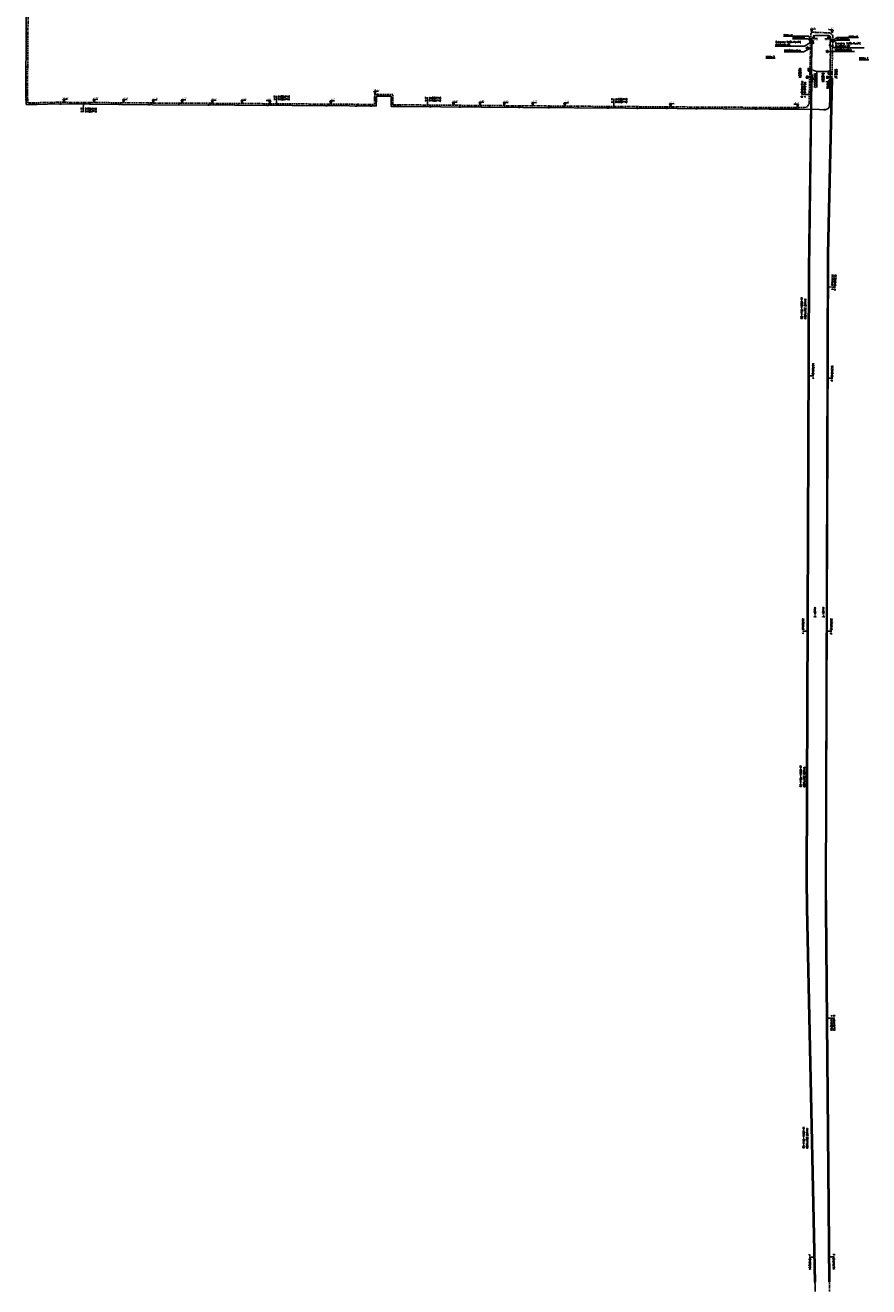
# Model space of a CAD drawing. Header units: millimetres. Extents: x 0 to 118318689, y 0 to 490460760.
# Tile 86 of 117: x 115210001 to 115666795, y 488590198 to 489273167. Entities that reach past the tile are written whole.
import ezdxf
from ezdxf.enums import TextEntityAlignment as Align

# ---------------------------------------------------------------- set-up
doc = ezdxf.new("R2010")
doc.units = ezdxf.units.MM
doc.header["$LTSCALE"] = 200
doc.linetypes.add('HIDDEN2', pattern=[4.7625, 3.175, -1.5875])
doc.layers.get('0').update_dxf_attribs({"color": 8})
for name, color, linetype in [('WT-C-AFSLUITER', 7, 'Continuous'), ('WT-C-isolatieovergang', 7, 'Continuous'), ('WT-C-isolatiestuk', 7, 'Continuous'), ('WT-C-kastLD', 7, 'Continuous'), ('WT-C-mof', 7, 'Continuous'), ('WT-C-vastpunt', 7, 'Continuous'), ('WT-I-diam', 7, 'Continuous'), ('WT-I-info', 7, 'Continuous'), ('WT-I-NAP', 7, 'Continuous'), ('WT-L-aanvoer', 6, 'Continuous'), ('WT-L-MANTELBUIS', 6, 'Continuous'), ('WT-L-retour', 6, 'HIDDEN2')]:
    doc.layers.add(name, color=color, linetype=linetype)
doc.styles.add('DIN17', font='ROMANS.SHX', dxfattribs={"width": 0.9})
doc.styles.add('ISOCP', font='ISOCP.SHX')

# ---------------------------------------------------------------- blocks, each defined once
blk = doc.blocks.new('LR-mof')
at = {"color": 0, "linetype": 'ByBlock', "lineweight": -2}
blk.add_line((0, -0.75), (0, 0.75), dxfattribs=at)
blk = doc.blocks.new('LR-hyp')
at = {"color": 7, "linetype": 'ByBlock', "lineweight": -3, "style": 'DIN17', "width": 0.9}
blk.add_attdef('*1', text='', height=1.8, dxfattribs=at).set_placement((0, 0), align=Align.MIDDLE)
at = {"color": 7, "linetype": 'ByBlock', "lineweight": -2, "style": 'DIN17', "width": 0.9, "flags": 1}
blk.add_attdef('*2', text='', height=1.8, dxfattribs=at).set_placement((0, -5), align=Align.MIDDLE)
blk = doc.blocks.new('LR-DIAB2')
at = {"color": 0, "linetype": 'Continuous', "lineweight": -3}
blk.add_line((0, 5), (0, 7.8), dxfattribs=at)
at = {"color": 0, "lineweight": -3}
blk.add_line((0, 0), (0, 5), dxfattribs=at)
for points in [[(0.6, 7.8), (0, 7.8), (-0.6, 7.8)], [(0.6, 5), (0, 5), (-0.6, 5)]]:
    blk.add_lwpolyline(points, dxfattribs=at)
at = {"color": 1, "lineweight": -3, "style": 'DIN17', "width": 0.9}
for tag, p in [('*1', (-1.6, 7.8)), ('*2', (-1.6, 5))]:
    blk.add_attdef(tag, text='', height=1.8, dxfattribs=at).set_placement(p, align=Align.MIDDLE_RIGHT)
for tag, p in [('*11', (1.6, 7.8)), ('*12', (1.6, 5))]:
    blk.add_attdef(tag, text='', height=1.8, dxfattribs=at).set_placement(p, align=Align.MIDDLE_LEFT)
blk = doc.blocks.new('LR-isoov')
at = {"color": 0, "linetype": 'ByBlock', "lineweight": -2}
blk.add_line((0.9, 1.5), (-0.9, -1.5), dxfattribs=at)
blk = doc.blocks.new('nap2')
at = {"color": 0, "linetype": 'Continuous'}
for p, q in [((1, 3.5), (-4, 3.5)), ((-1, 3.5), (0, 0)), ((1, 3.5), (0, 0))]:
    blk.add_line(p, q, dxfattribs=at)
at = {"color": 0, "linetype": 'Continuous', "style": 'ISOCP'}
for tag, p in [('*2', (-4, 1.5)), ('*1', (-1.5, 5))]:
    blk.add_attdef(tag, text='', height=1.8, dxfattribs=at).set_placement(p, align=Align.MIDDLE)
blk = doc.blocks.new('nap1')
at = {"color": 0, "linetype": 'Continuous'}
for p, q in [((-1, 3.5), (0, 0)), ((-1, 3.5), (4, 3.5)), ((1, 3.5), (0, 0))]:
    blk.add_line(p, q, dxfattribs=at)
at = {"color": 0, "linetype": 'Continuous', "style": 'ISOCP'}
for tag, p in [('*1', (1.7, 5)), ('*2', (4, 1.5))]:
    blk.add_attdef(tag, text='', height=1.8, dxfattribs=at).set_placement(p, align=Align.MIDDLE)
blk = doc.blocks.new('LR-isost')
at = {"color": 0, "linetype": 'ByBlock', "lineweight": -2}
for p, q in [((0, 5), (-1.25, 3.25)), ((-1.25, 3.25), (0, 1.5)), ((1.25, 3.25), (0, 5)), ((0, 1.5), (1.25, 3.25)), ((0, 1.5), (0, 0))]:
    blk.add_line(p, q, dxfattribs=at)
blk = doc.blocks.new('LR-vpnt')
at = {"color": 0, "linetype": 'ByBlock', "lineweight": -2}
for p, q in [((-1.8, 1.5), (1.8, 1.5)), ((0, 0), (-1.5, 1.5)), ((0, 0), (-1.5, -1.5)), ((1.5, 1.5), (0, 0)), ((1.5, -1.5), (0, 0)), ((-1.8, -1.5), (1.8, -1.5))]:
    blk.add_line(p, q, dxfattribs=at)
blk = doc.blocks.new('LR-AFS')
at = {"color": 0, "lineweight": -3, "const_width": 0.7}
blk.add_lwpolyline([(0, -1.5), (0, 1.5)], dxfattribs=at)
at = {"color": 7, "linetype": 'ByBlock', "lineweight": -2, "style": 'DIN17', "width": 0.9}
blk.add_attdef('*1', text='', height=2.5, dxfattribs=at).set_placement((0, 5), align=Align.MIDDLE)
at = {"color": 0, "linetype": 'ByBlock', "lineweight": -2, "style": 'DIN17', "width": 0.3, "flags": 1}
for tag, p in [('*2', (2.5, 1.5)), ('OCODE', (-7.5, -2.5)), ('VERTR', (-7.5, -10)), ('DEKM', (-7.5, -12.5)), ('FABR', (-7.5, -7.5)), ('ST', (-7.5, -5)), ('OPBLEN', (-2.5, -10)), ('PDATUM', (-2.5, -12.5)), ('NCODE', (-2.5, -2.5)), ('VCODE', (-2.5, -5)), ('TYPE', (-2.5, -7.5)), ('OPBOUW', (2.5, -7.5)), ('HULPST', (2.5, -10)), ('NIVO', (2.5, -5)), ('OPM', (2.5, -12.5)), ('BC', (2.5, -2.5)), ('VERLSP', (7.5, -10)), ('BEDIEN', (7.5, -7.5)), ('BORD', (7.5, -12.5)), ('IMM', (7.5, -5)), ('RK', (7.5, -2.5)), ('BORDL', (-7.5, -15)), ('BORDX', (-2.5, -15)), ('BORDY', (2.5, -15)), ('BORDZ', (7.5, -15))]:
    blk.add_attdef(tag, text='', height=1.8, dxfattribs=at).set_placement(p, align=Align.MIDDLE)
blk = doc.blocks.new('LR-kastLD')
at = {"color": 0, "linetype": 'ByBlock', "lineweight": -3}
blk.add_line((-1, 1), (1, -1), dxfattribs=at)
blk.add_lwpolyline([(-1, -1), (-1, 1), (1, 1), (1, -1)], close=True, dxfattribs=at)
blk.add_solid([(-1, 1), (-1, -1), (1, -1)], dxfattribs=at)
at = {"color": 7, "linetype": 'ByBlock', "lineweight": -3, "style": 'DIN17', "width": 0.7}
for tag, p in [('*1', (0, 5)), ('*2', (0, -5))]:
    blk.add_attdef(tag, text='', height=2.5, dxfattribs=at).set_placement(p, align=Align.MIDDLE)
at = {"color": 0, "linetype": 'ByBlock', "lineweight": -2, "style": 'DIN17', "width": 0.3, "flags": 1}
for tag, p in [('OCODE', (4.5, 1.2)), ('NCODE', (9.5, 1.2)), ('BC', (14.5, 1.2)), ('RK', (19.5, 1.2)), ('ST', (4.5, -1.2)), ('VCODE', (9.5, -1.2)), ('NIVO', (14.5, -1.2)), ('IMM', (19.5, -1.2))]:
    blk.add_attdef(tag, text='', height=1.8, dxfattribs=at).set_placement(p, align=Align.MIDDLE)
blk = doc.blocks.new('LR-DIAB1')
at = {"color": 0, "lineweight": -3}
blk.add_line((0, 0), (0, 5), dxfattribs=at)
blk.add_lwpolyline([(0.6, 5), (0, 5), (-0.6, 5)], dxfattribs=at)
at = {"color": 1, "lineweight": -3, "style": 'DIN17', "width": 0.9}
blk.add_attdef('*1', text='', height=1.8, dxfattribs=at).set_placement((-1.6, 5), align=Align.MIDDLE_RIGHT)
blk.add_attdef('*11', text='', height=1.8, dxfattribs=at).set_placement((1.6, 5), align=Align.MIDDLE_LEFT)
blk = doc.blocks.new('LR-DIAO1')
at = {"color": 0, "lineweight": -3}
blk.add_line((0, 0), (0, -5), dxfattribs=at)
blk.add_lwpolyline([(0.6, -5), (0, -5), (-0.6, -5)], dxfattribs=at)
at = {"color": 1, "lineweight": -3, "style": 'DIN17', "width": 0.9}
blk.add_attdef('*1', text='', height=1.8, dxfattribs=at).set_placement((-1.6, -5), align=Align.MIDDLE_RIGHT)
blk.add_attdef('*11', text='', height=1.8, dxfattribs=at).set_placement((1.6, -5), align=Align.MIDDLE_LEFT)
blk = doc.blocks.new('LR-DIAO2')
at = {"color": 0, "lineweight": -3}
blk.add_line((0, 0), (0, -5), dxfattribs=at)
at = {"color": 0, "linetype": 'Continuous', "lineweight": -3}
blk.add_line((0, -5), (0, -7.8), dxfattribs=at)
at = {"color": 0, "lineweight": -3}
for points in [[(0.6, -5), (0, -5), (-0.6, -5)], [(0.6, -7.8), (0, -7.8), (-0.6, -7.8)]]:
    blk.add_lwpolyline(points, dxfattribs=at)
at = {"color": 1, "lineweight": -3, "style": 'DIN17', "width": 0.9}
for tag, p in [('*1', (-1.6, -5)), ('*2', (-1.6, -7.8))]:
    blk.add_attdef(tag, text='', height=1.8, dxfattribs=at).set_placement(p, align=Align.MIDDLE_RIGHT)
for tag, p in [('*11', (1.6, -5)), ('*12', (1.6, -7.8))]:
    blk.add_attdef(tag, text='', height=1.8, dxfattribs=at).set_placement(p, align=Align.MIDDLE_LEFT)

msp = doc.modelspace()

# ---------------------------------------------------------------- linework, layer by layer
at = {"layer": 'WT-I-info'}
for p, q in [((115620607, 489267282), (115634384, 489267282)), ((115625520, 489265854), (115634171, 489265854)), ((115634171, 489265854), (115636042, 489263282)), ((115634384, 489267282), (115636033, 489263930)), ((115647292, 489264207), (115649529, 489265082)), ((115647311, 489264868), (115649625, 489266484)), ((115649529, 489265082), (115656608, 489265082)), ((115649625, 489266484), (115661292, 489266484)), ((115616128, 489261839), (115631907, 489261839)), ((115620952, 489258700), (115631471, 489258700)), ((115631471, 489258700), (115635249, 489260732)), ((115631907, 489261839), (115635327, 489263798)), ((115648441, 489261014), (115645974, 489262051)), ((115645994, 489258997), (115648512, 489258956)), ((115648441, 489261014), (115664220, 489261014)), ((115648512, 489258956), (115659031, 489258956)), ((115611034, 489255251), (115616152, 489255251)), ((115661678, 489254492), (115666795, 489254492)), ((115634008, 489245413), (115634779, 489245029)), ((115638685, 489248075), (115636528, 489248823)), ((115638747, 489239383), (115638685, 489248075)), ((115638695, 489248072), (115644532, 489248041)), ((115645006, 489238966), (115645073, 489243281)), ((115645073, 489243281), (115645824, 489244109))]:
    msp.add_line(p, q, dxfattribs=at)
for points in [[(115633894, 489248224), (115635858, 489248181), (115635893, 489249764), (115633930, 489249807)], [(115644817, 489246722), (115646780, 489246679), (115646816, 489248262), (115644852, 489248305)]]:
    msp.add_lwpolyline(points, close=True, dxfattribs=at)
at = {"layer": 'WT-L-aanvoer', "lineweight": -3}
for p, q in [((115210569, 489270926), (115210960, 489321438)), ((115210314, 489237316), (115210569, 489270926)), ((115210467, 489230169), (115210314, 489237316)), ((115400152, 489234833), (115400107, 489229326)), ((115408221, 489234767), (115400152, 489234833)), ((115408175, 489229193), (115408221, 489234767)), ((115216239, 489230292), (115210467, 489230169)), ((115227987, 489230543), (115216239, 489230292)), ((115279010, 489230144), (115227987, 489230543)), ((115323584, 489229890), (115279010, 489230144)), ((115385606, 489229444), (115323584, 489229890)), ((115400107, 489229326), (115385606, 489229444)), ((115412557, 489229157), (115408175, 489229193)), ((115479488, 489228611), (115412557, 489229157)), ((115563119, 489228008), (115479488, 489228611)), ((115612868, 489227716), (115563119, 489228008)), ((115628728, 489227690), (115612868, 489227716))]:
    msp.add_line(p, q, dxfattribs=at)
at = {"layer": 'WT-L-aanvoer'}
for p, q in [((115636062, 489265889), (115636014, 489265361)), ((115636014, 489265361), (115636042, 489263282)), ((115636191, 489266288), (115636062, 489265889)), ((115636472, 489266766), (115636191, 489266288)), ((115636869, 489267102), (115636472, 489266766)), ((115637317, 489267426), (115636869, 489267102)), ((115637752, 489267572), (115637317, 489267426)), ((115638328, 489267678), (115637752, 489267572)), ((115644071, 489267601), (115638328, 489267678)), ((115645020, 489267570), (115644071, 489267601)), ((115645492, 489267394), (115645020, 489267570)), ((115645850, 489267029), (115645492, 489267394)), ((115646003, 489266566), (115645850, 489267029)), ((115645975, 489261966), (115646003, 489266566)), ((115634372, 489145518), (115636036, 489262272)), ((115636042, 489263282), (115636036, 489262272)), ((115645992, 489259297), (115645975, 489261966)), ((115646001, 489257921), (115645992, 489259297)), ((115645870, 489247453), (115645932, 489252277)), ((115645932, 489252277), (115646001, 489257921)), ((115645824, 489244110), (115645839, 489245101)), ((115645839, 489245101), (115645870, 489247453)), ((115645699, 489236106), (115645726, 489237782)), ((115645726, 489237782), (115645824, 489244110)), ((115645609, 489230471), (115645637, 489232196)), ((115645637, 489232196), (115645672, 489234435)), ((115645672, 489234435), (115645699, 489236106)), ((115628728, 489227690), (115640186, 489227468)), ((115640186, 489227468), (115642553, 489227443)), ((115642553, 489227443), (115643398, 489227446)), ((115643398, 489227446), (115644154, 489227709)), ((115644154, 489227709), (115644840, 489228173)), ((115644840, 489228173), (115645260, 489228779)), ((115645260, 489228779), (115645568, 489229519)), ((115645568, 489229519), (115645609, 489230471)), ((115633183, 488799794), (115634372, 489145518)), ((115637784, 488587638), (115633183, 488799794))]:
    msp.add_line(p, q, dxfattribs=at)
at = {"layer": 'WT-L-MANTELBUIS'}
for points in [[(115636032, 489244430), (115634607, 489141003), (115633470, 488810768), (115633529, 488795362), (115637925, 488592688), (115637425, 488592677), (115633029, 488795356), (115632970, 488810768), (115634107, 489141007), (115635532, 489244437)], [(115646585, 489244362), (115647085, 489244350), (115644977, 489149483), (115643968, 488856496), (115643805, 488804724), (115643824, 488794579), (115645706, 488592781), (115645206, 488592776), (115643324, 488794576), (115643305, 488804724), (115643468, 488856497), (115644477, 489149489)]]:
    msp.add_lwpolyline(points, close=True, dxfattribs=at)
at = {"layer": 'WT-L-retour', "lineweight": -3}
for p, q in [((115211489, 489270919), (115211880, 489321429)), ((115211234, 489237323), (115211489, 489270919)), ((115635327, 489263798), (115635368, 489265794)), ((115635368, 489265794), (115635420, 489268319)), ((115635420, 489268319), (115635595, 489268846)), ((115635595, 489268846), (115635956, 489269208)), ((115635956, 489269208), (115636417, 489269367)), ((115636417, 489269367), (115643883, 489269095)), ((115643883, 489269095), (115645127, 489269050)), ((115645127, 489269050), (115645552, 489269016)), ((115645552, 489269016), (115645961, 489268859)), ((115645961, 489268859), (115646467, 489268516)), ((115646467, 489268516), (115646797, 489268134)), ((115646797, 489268134), (115647093, 489267709)), ((115647093, 489267709), (115647261, 489267245)), ((115647261, 489267245), (115647365, 489266708)), ((115647365, 489266708), (115647311, 489264868)), ((115635173, 489257753), (115635255, 489260861)), ((115635255, 489260861), (115635312, 489263020)), ((115635312, 489263020), (115635327, 489263798)), ((115644630, 489145144), (115647229, 489262084)), ((115647311, 489264868), (115647229, 489262084)), ((115634934, 489249676), (115635002, 489251942)), ((115635002, 489251942), (115635173, 489257753)), ((115634674, 489240684), (115634796, 489245028)), ((115634796, 489245028), (115634872, 489247724)), ((115634872, 489247724), (115634914, 489249029)), ((115634914, 489249029), (115634934, 489249676)), ((115634449, 489231456), (115634674, 489240684)), ((115211367, 489231108), (115211234, 489237323)), ((115216219, 489231212), (115211367, 489231108)), ((115227981, 489231463), (115216219, 489231212)), ((115279016, 489231064), (115227981, 489231463)), ((115323590, 489230810), (115279016, 489231064)), ((115399240, 489235760), (115399195, 489230254)), ((115409148, 489235680), (115399240, 489235760)), ((115409103, 489230105), (115409148, 489235680)), ((115634427, 489230703), (115634449, 489231456)), ((115385614, 489230364), (115323590, 489230810)), ((115399195, 489230254), (115385614, 489230364)), ((115412564, 489230077), (115409103, 489230105)), ((115479494, 489229531), (115412564, 489230077)), ((115563125, 489228928), (115479494, 489229531)), ((115612871, 489228636), (115563125, 489228928)), ((115628984, 489228609), (115612871, 489228636)), ((115628984, 489228609), (115631174, 489228617)), ((115631174, 489228617), (115632249, 489228621)), ((115632249, 489228621), (115633003, 489228859)), ((115633003, 489228859), (115633663, 489229316)), ((115633663, 489229316), (115634163, 489229934)), ((115634163, 489229934), (115634427, 489230703)), ((115643536, 488798642), (115644630, 489145144)), ((115645503, 488587719), (115643536, 488798642))]:
    msp.add_line(p, q, dxfattribs=at)

# ---------------------------------------------------------------- block references
at = {"layer": 'WT-C-AFSLUITER', "linetype": 'Continuous', "xscale": 500.0000000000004, "yscale": 500.0000000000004, "zscale": 500.0000000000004, "rotation": 88.177}
msp.add_blockref('LR-AFS', (115634914, 489249029), dxfattribs=at)
at = {"layer": 'WT-C-AFSLUITER', "linetype": 'Continuous'}
ref = msp.add_blockref('LR-AFS', (115645870, 489247453), dxfattribs=dict(at, xscale=500, yscale=500, zscale=500, rotation=89.2581))
ref.add_attrib('*1', 'AF3983', dxfattribs={"layer": '0', "color": 7, "linetype": 'ByBlock', "lineweight": -2, "height": 1250, "rotation": 89.2581, "style": 'DIN17', "width": 0.65}).set_placement((115649022, 489246971), align=Align.MIDDLE)
at = {"layer": 'WT-C-isolatieovergang', "linetype": 'Continuous'}
for p, xscale, yscale, zscale, rotation in [((115635327, 489263798), 500.0000000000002, 500.0000000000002, 500.0000000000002, 268.8338), ((115645974, 489262051), 499.9999999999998, 499.9999999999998, 499.9999999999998, 89.646)]:
    msp.add_blockref('LR-isoov', p, dxfattribs=dict(at, xscale=xscale, yscale=yscale, zscale=zscale, rotation=rotation))
at = {"layer": 'WT-C-isolatiestuk', "linetype": 'Continuous'}
for p, xscale, yscale, zscale, rotation in [((115635251, 489260733), 500.0000000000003, 500.0000000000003, 500.0000000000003, 88.4886), ((115645991, 489258998), 500.0000000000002, 500.0000000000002, 500.0000000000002, 90.37299999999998)]:
    msp.add_blockref('LR-isost', p, dxfattribs=dict(at, xscale=xscale, yscale=yscale, zscale=zscale, rotation=rotation))
at = {"layer": 'WT-C-kastLD', "linetype": 'Continuous'}
ref = msp.add_blockref('LR-kastLD', (115633470, 489245039), dxfattribs=dict(at, xscale=500.0000000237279, yscale=500.0000000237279, zscale=500.0000000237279, rotation=88.3882773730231))
ref.add_attrib('*1', 'LD3920', dxfattribs={"layer": '0', "color": 7, "linetype": 'ByBlock', "lineweight": -3, "height": 1250, "rotation": 88.388279, "style": 'DIN17', "width": 0.65}).set_placement((115629562, 489247337), align=Align.MIDDLE)
ref = msp.add_blockref('LR-kastLD', (115644516, 489244926), dxfattribs=dict(at, xscale=499.9999999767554, yscale=499.9999999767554, zscale=499.9999999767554, rotation=89.1109965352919))
ref.add_attrib('*1', 'LD3919', dxfattribs={"layer": '0', "color": 7, "linetype": 'ByBlock', "lineweight": -3, "height": 1250, "rotation": 89.110995, "style": 'DIN17', "width": 0.65}).set_placement((115642016, 489244965), align=Align.MIDDLE)
at = {"layer": 'WT-C-mof', "linetype": 'Continuous', "lineweight": -3}
for p, xscale, yscale, zscale, rotation in [((115210529, 489265642), 500.0000000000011, 500.0000000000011, 500.0000000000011, 89.56550000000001), ((115211456, 489266588), 500.0000000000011, 500.0000000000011, 500.0000000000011, 89.56550000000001), ((115210407, 489249643), 500, 500, 500, 89.56550000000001), ((115211335, 489250588), 500, 500, 500, 89.56550000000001), ((115210376, 489234401), 499.9999999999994, 499.9999999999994, 499.9999999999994, 271.2239999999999), ((115210408, 489232899), 499.9999999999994, 499.9999999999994, 499.9999999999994, 271.2239999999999), ((115211274, 489235433), 499.9999999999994, 499.9999999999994, 499.9999999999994, 271.2239999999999), ((115211304, 489234032), 499.9999999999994, 499.9999999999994, 499.9999999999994, 271.2239999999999), ((115214270, 489231171), 499.9999999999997, 499.9999999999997, 499.9999999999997, 1.224000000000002), ((115230255, 489231446), 499.9999999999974, 499.9999999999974, 499.9999999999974, 359.5515), ((115246255, 489231320), 500.0000000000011, 500.0000000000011, 500.0000000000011, 359.5515), ((115262254, 489231195), 499.9999999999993, 499.9999999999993, 499.9999999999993, 359.5515), ((115278254, 489231070), 500.0000000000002, 500.0000000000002, 500.0000000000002, 359.5515), ((115294262, 489230977), 500.0000000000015, 500.0000000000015, 500.0000000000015, 359.6738), ((115310262, 489230886), 500.0000000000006, 500.0000000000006, 500.0000000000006, 359.6738), ((115326260, 489230791), 500.0000000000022, 500.0000000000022, 500.0000000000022, 359.5882), ((115342260, 489230676), 499.9999999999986, 499.9999999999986, 499.9999999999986, 359.5882), ((115358259, 489230561), 500.0000000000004, 500.0000000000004, 500.0000000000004, 359.5882), ((115399217, 489233039), 500.0000000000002, 500.0000000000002, 500.0000000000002, 89.53299999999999), ((115399227, 489234263), 500.0000000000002, 500.0000000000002, 500.0000000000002, 89.53299999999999), ((115400130, 489232117), 500.0000000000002, 500.0000000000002, 500.0000000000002, 89.53299999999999), ((115400140, 489233290), 500.0000000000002, 500.0000000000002, 500.0000000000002, 89.53299999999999), ((115400695, 489235749), 500.0000000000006, 500.0000000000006, 500.0000000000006, 359.533), ((115401803, 489234820), 500.0000000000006, 500.0000000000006, 500.0000000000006, 359.533), ((115405163, 489234792), 500.0000000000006, 500.0000000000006, 500.0000000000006, 359.533), ((115406471, 489235702), 500.0000000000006, 500.0000000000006, 500.0000000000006, 359.533), ((115408197, 489231880), 500.0000000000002, 500.0000000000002, 500.0000000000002, 89.53299999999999), ((115409101, 489233059, -186), 500.0000000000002, 500.0000000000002, 500.0000000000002, 89.53299999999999), ((115213103, 489230225), 499.9999999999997, 499.9999999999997, 499.9999999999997, 1.224000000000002), ((115229117, 489230535), 499.9999999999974, 499.9999999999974, 499.9999999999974, 359.5515), ((115245117, 489230409), 500.0000000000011, 500.0000000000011, 500.0000000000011, 359.5515), ((115261116, 489230284), 499.9999999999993, 499.9999999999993, 499.9999999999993, 359.5515), ((115277116, 489230159), 500.0000000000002, 500.0000000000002, 500.0000000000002, 359.5515), ((115293186, 489230063), 500.0000000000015, 500.0000000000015, 500.0000000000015, 359.6738), ((115309186, 489229972), 500.0000000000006, 500.0000000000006, 500.0000000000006, 359.6738), ((115325178, 489229879), 500.0000000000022, 500.0000000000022, 500.0000000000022, 359.5882), ((115341177, 489229764), 499.9999999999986, 499.9999999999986, 499.9999999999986, 359.5882), ((115357177, 489229649), 500.0000000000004, 500.0000000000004, 500.0000000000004, 359.5882), ((115373176, 489229534), 500, 500, 500, 359.5882), ((115374259, 489230446), 500, 500, 500, 359.5882), ((115389152, 489229416), 500.0000000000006, 500.0000000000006, 500.0000000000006, 359.533), ((115390300, 489230378, 104), 500.0000000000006, 500.0000000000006, 500.0000000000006, 359.533), ((115396251, 489230278), 500.0000000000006, 500.0000000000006, 500.0000000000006, 359.533), ((115397280, 489229349), 500.0000000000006, 500.0000000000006, 500.0000000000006, 359.533), ((115410640, 489229173), 500.0000000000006, 500.0000000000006, 500.0000000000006, 359.533), ((115412163, 489230080), 500.0000000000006, 500.0000000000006, 500.0000000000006, 359.533), ((115413407, 489229150), 499.9999999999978, 499.9999999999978, 499.9999999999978, 359.533), ((115413439, 489230070), 499.9999999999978, 499.9999999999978, 499.9999999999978, 359.533), ((115429406, 489229020), 499.9999999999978, 499.9999999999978, 499.9999999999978, 359.533), ((115429439, 489229939), 499.9999999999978, 499.9999999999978, 499.9999999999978, 359.533), ((115445406, 489228889), 500.0000000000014, 500.0000000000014, 500.0000000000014, 359.533), ((115445438, 489229809), 500.0000000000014, 500.0000000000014, 500.0000000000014, 359.533), ((115461405, 489228759), 500.0000000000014, 500.0000000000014, 500.0000000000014, 359.533), ((115461438, 489229679), 500.0000000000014, 500.0000000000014, 500.0000000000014, 359.533), ((115477405, 489228628), 500.0000000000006, 500.0000000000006, 500.0000000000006, 359.533), ((115477437, 489229548), 500.0000000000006, 500.0000000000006, 500.0000000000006, 359.533), ((115493466, 489229431), 499.9999999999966, 499.9999999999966, 499.9999999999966, 359.5865), ((115493509, 489228510), 499.9999999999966, 499.9999999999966, 499.9999999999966, 359.5865), ((115509465, 489229315), 499.9999999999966, 499.9999999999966, 499.9999999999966, 359.5865), ((115509509, 489228395), 499.9999999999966, 499.9999999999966, 499.9999999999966, 359.5865), ((115525465, 489229200), 500.0000000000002, 500.0000000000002, 500.0000000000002, 359.5865), ((115525509, 489228279), 500.0000000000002, 500.0000000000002, 500.0000000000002, 359.5865), ((115541464, 489229084), 500.0000000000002, 500.0000000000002, 500.0000000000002, 359.5865), ((115541508, 489228164), 500.0000000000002, 500.0000000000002, 500.0000000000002, 359.5865), ((115557464, 489228969), 500, 500, 500, 359.5865), ((115557508, 489228048), 500, 500, 500, 359.5865), ((115573534, 489228867), 500.0000000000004, 500.0000000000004, 500.0000000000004, 359.6635000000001), ((115573561, 489227947), 500.0000000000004, 500.0000000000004, 500.0000000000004, 359.6635000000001), ((115589534, 489228773), 500.0000000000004, 500.0000000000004, 500.0000000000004, 359.6635000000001), ((115589561, 489227853), 500.0000000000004, 500.0000000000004, 500.0000000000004, 359.6635000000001), ((115605534, 489228679), 500, 500, 500, 359.6635000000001), ((115605561, 489227759), 500, 500, 500, 359.6635000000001), ((115621571, 489228621), 500, 500, 500, 359.9057999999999), ((115621598, 489227701), 500, 500, 500, 359.9057999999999)]:
    msp.add_blockref('LR-mof', p, dxfattribs=dict(at, xscale=xscale, yscale=yscale, zscale=zscale, rotation=rotation))
at = {"layer": 'WT-C-mof', "linetype": 'Continuous'}
for p, xscale, yscale, zscale, rotation in [((115637774, 489269312), 500, 500, 500, 357.9142000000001), ((115638511, 489267676), 500, 500, 500, 359.2333), ((115644071, 489267601), 500, 500, 500, 359.2333), ((115645081, 489269051), 500, 500, 500, 357.9142000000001), ((115646001, 489266223), 499.9999999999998, 499.9999999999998, 499.9999999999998, 89.646), ((115635205, 489258989), 500.0000000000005, 500.0000000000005, 500.0000000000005, 88.4886), ((115636036, 489262272), 500.0000000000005, 500.0000000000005, 500.0000000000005, 89.18340000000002), ((115636042, 489263282), 500, 500, 500, 89.65130000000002), ((115647229, 489262084), 500.0000000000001, 500.0000000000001, 500.0000000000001, 88.7266), ((115647291, 489264207), 499.9999999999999, 499.9999999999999, 499.9999999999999, 268.3429815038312), ((115647311, 489264868), 500.0000000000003, 500.0000000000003, 500.0000000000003, 88.32449999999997), ((115645992, 489257148), 500.0000000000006, 500.0000000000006, 500.0000000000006, 89.2998), ((115634797, 489245028), 500, 500, 500, 88.3883), ((115634881, 489247999), 500.0000000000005, 500.0000000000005, 500.0000000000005, 88.177), ((115634944, 489250004), 500, 500, 500, 88.2983), ((115645857, 489246456), 500, 500, 500, 89.2581), ((115645882, 489248445), 500, 500, 500, 89.2581), ((115645824, 489244110), 500, 500, 500, 89.111), ((115634446, 489231356), 499.9999999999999, 499.9999999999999, 499.9999999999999, 88.30910000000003), ((115627564, 489228612), 500.0000000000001, 500.0000000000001, 500.0000000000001, 359.9058199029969), ((115627565, 489227692), 500.0000000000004, 500.0000000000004, 500.0000000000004, 359.9058203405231), ((115631560, 489228618), 500, 500, 500, 0.2066), ((115642786, 489227444), 500, 500, 500, 0.2052), ((115645597, 489230194), 500.0000000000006, 500.0000000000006, 500.0000000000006, 87.5485), ((115637561, 488597768), 500.0000000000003, 500.0000000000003, 500.0000000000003, 271.0169562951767), ((115645382, 488597265), 499.9999999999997, 499.9999999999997, 499.9999999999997, 85.72601963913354), ((115637613, 488594869), 499.9999999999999, 499.9999999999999, 499.9999999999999, 91.01695632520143), ((115645399, 488594365), 500, 500, 500, 90)]:
    msp.add_blockref('LR-mof', p, dxfattribs=dict(at, xscale=xscale, yscale=yscale, zscale=zscale, rotation=rotation))
at = {"layer": 'WT-C-vastpunt', "linetype": 'Continuous', "xscale": 500, "yscale": 500, "zscale": 500}
for p, rotation in [((115647311, 489264868), 88.30266156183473), ((115636033, 489263930), 270.797)]:
    msp.add_blockref('LR-vpnt', p, dxfattribs=dict(at, rotation=rotation))
at = {"layer": 'WT-I-diam', "linetype": 'Continuous'}
for name, p, xscale, yscale, zscale, rotation, values in [('LR-DIAB2', (115634550, 489235582), 499.9999999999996, 499.9999999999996, 499.9999999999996, 88.60271882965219, {'*1': 'R', '*11': 'DN500/710', '*2': 'A', '*12': 'DN500/SIS'}), ('LR-DIAB2', (115427865, 489229952), 500, 500, 500, 359.5329848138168, {'*1': 'R', '*11': 'DN500/710', '*2': 'A', '*12': 'DN500/710'}), ('LR-DIAB2', (115528769, 489229176), 500, 500, 500, 359.5865499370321, {'*1': 'R', '*11': 'DN500/710', '*2': 'A', '*12': 'DN500/710'}), ('LR-DIAO2', (115241476, 489230438), 499.9999999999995, 499.9999999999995, 499.9999999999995, 359.5515091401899, {'*1': 'R', '*11': 'DN500/710', '*2': 'A', '*12': 'DN500/710'}), ('LR-DIAO2', (115644587, 489131463), 500.0000000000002, 500.0000000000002, 500.0000000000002, 88.72662669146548, {'*1': 'A', '*11': 'DN500/SIS', '*2': 'R', '*12': 'DN500/SIS'}), ('LR-DIAO1', (115634159, 489083389), 499.9999999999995, 499.9999999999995, 499.9999999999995, 89.80285955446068, {'*1': 'A', '*11': 'DN500/SIS'}), ('LR-DIAO1', (115644431, 489082095), 499.9999999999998, 499.9999999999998, 499.9999999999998, 89.81904680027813, {'*1': 'R', '*11': 'DN500/SIS'}), ('LR-DIAB1', (115633683, 488945171), 499.9999999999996, 499.9999999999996, 499.9999999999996, 89.80285955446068, {'*1': 'A', '*11': 'DN500/SIS'}), ('LR-DIAO1', (115643998, 488945135), 499.9999999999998, 499.9999999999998, 499.9999999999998, 89.81904680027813, {'*1': 'R', '*11': 'DN500/SIS'}), ('LR-DIAB2', (115644123, 488735667), 500.0000000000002, 500.0000000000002, 500.0000000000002, 270.5343218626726, {'*1': 'R', '*11': 'DN500/SIS', '*2': 'A', '*12': 'DN500/SIS'}), ('LR-DIAO1', (115637380, 488606257), 500, 500, 500, 271.2424790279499, {'*1': 'A', '*11': 'DN500/SIS'}), ('LR-DIAB1', (115645329, 488606345), 500.0000000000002, 500.0000000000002, 500.0000000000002, 270.5343218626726, {'*1': 'R', '*11': 'DN500/SIS'})]:
    msp.add_blockref(name, p, dxfattribs=dict(at, xscale=xscale, yscale=yscale, zscale=zscale, rotation=rotation)).add_auto_attribs(values)
at = {"layer": 'WT-I-diam', "linetype": 'Continuous', "lineweight": -3, "xscale": 500, "yscale": 500, "zscale": 500, "rotation": 359.5881947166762}
msp.add_blockref('LR-DIAB2', (115346036, 489230649), dxfattribs=at).add_auto_attribs({'*1': 'R', '*11': 'DN500/710', '*2': 'A', '*12': 'DN500/710'})
at = {"layer": 'WT-I-info', "linetype": 'Continuous', "xscale": 500.0000000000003, "yscale": 500.0000000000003, "zscale": 500.0000000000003, "rotation": 90.18845456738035}
for p in [(115630485, 489120171), (115629964, 488866711), (115631494, 488671091)]:
    msp.add_blockref('LR-hyp', p, dxfattribs=at).add_auto_attribs({'*1': 'DB-1155-48850-01'})
at = {"layer": 'WT-I-NAP', "linetype": 'Continuous'}
ref = msp.add_blockref('nap1', (115635853, 489269378), dxfattribs=dict(at, xscale=500, yscale=500, zscale=500, rotation=358.8337841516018))
ref.add_attrib('*1', '-1.14', dxfattribs={"layer": '0', "color": 1, "linetype": 'Continuous', "height": 900, "rotation": 358.833784, "style": 'ISOCP'}).set_placement((115636754, 489271860), align=Align.MIDDLE)
ref = msp.add_blockref('nap2', (115646943, 489268988), dxfattribs=dict(at, xscale=500, yscale=500, zscale=500, rotation=358.8337841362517))
ref.add_attrib('*1', '-1.32', dxfattribs={"layer": '0', "color": 1, "linetype": 'Continuous', "height": 900, "rotation": 358.833784, "style": 'ISOCP'}).set_placement((115646244, 489271503), align=Align.MIDDLE)
ref = msp.add_blockref('nap2', (115637029, 489267705), dxfattribs=dict(at, xscale=499.9999999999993, yscale=499.9999999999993, zscale=499.9999999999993, rotation=178.8337841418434))
ref.add_attrib('*1', '-1.38', dxfattribs={"layer": '0', "color": 1, "linetype": 'Continuous', "height": 900, "rotation": 358.833784, "style": 'ISOCP'}).set_placement((115637728, 489265190), align=Align.MIDDLE)
ref = msp.add_blockref('nap1', (115645020, 489267570), dxfattribs=dict(at, xscale=500.0000000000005, yscale=500.0000000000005, zscale=500.0000000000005, rotation=178.1282286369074))
ref.add_attrib('*1', '-0,96', dxfattribs={"layer": '0', "color": 1, "linetype": 'Continuous', "height": 900, "rotation": 358.128229, "style": 'ISOCP'}).set_placement((115644088, 489265100), align=Align.MIDDLE)
ref = msp.add_blockref('nap1', (115399358, 489235759), dxfattribs=dict(at, xscale=499.9999999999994, yscale=499.9999999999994, zscale=499.9999999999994, rotation=359.5329849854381))
ref.add_attrib('*1', '-0.65', dxfattribs={"layer": '0', "color": 1, "linetype": 'Continuous', "height": 900, "rotation": 359.532985, "style": 'ISOCP'}).set_placement((115400229, 489238252), align=Align.MIDDLE)
ref = msp.add_blockref('nap1', (115230967, 489231440), dxfattribs=dict(at, xscale=500, yscale=500, zscale=500, rotation=359.5515091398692))
ref.add_attrib('*1', '-0.42', dxfattribs={"layer": '0', "color": 1, "linetype": 'Continuous', "height": 900, "rotation": 359.551509, "style": 'ISOCP'}).set_placement((115231837, 489233933), align=Align.MIDDLE)
ref = msp.add_blockref('nap1', (115247309, 489231312), dxfattribs=dict(at, xscale=499.9999999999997, yscale=499.9999999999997, zscale=499.9999999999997, rotation=359.551509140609))
ref.add_attrib('*1', '-0.88', dxfattribs={"layer": '0', "color": 1, "linetype": 'Continuous', "height": 900, "rotation": 359.551509, "style": 'ISOCP'}).set_placement((115248179, 489233805), align=Align.MIDDLE)
ref = msp.add_blockref('nap1', (115263263, 489231187), dxfattribs=dict(at, xscale=500, yscale=500, zscale=500, rotation=359.5515091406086))
ref.add_attrib('*1', '-0.78', dxfattribs={"layer": '0', "color": 1, "linetype": 'Continuous', "height": 900, "rotation": 359.551509, "style": 'ISOCP'}).set_placement((115264133, 489233681), align=Align.MIDDLE)
ref = msp.add_blockref('nap1', (115279372, 489231062), dxfattribs=dict(at, xscale=499.9999999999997, yscale=499.9999999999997, zscale=499.9999999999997, rotation=359.6738334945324))
ref.add_attrib('*1', '-0.38', dxfattribs={"layer": '0', "color": 1, "linetype": 'Continuous', "height": 900, "rotation": 359.673833, "style": 'ISOCP'}).set_placement((115280237, 489233557), align=Align.MIDDLE)
ref = msp.add_blockref('nap1', (115295024, 489230973), dxfattribs=dict(at, xscale=499.9999999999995, yscale=499.9999999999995, zscale=499.9999999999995, rotation=359.6738334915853))
ref.add_attrib('*1', '-0.05', dxfattribs={"layer": '0', "color": 1, "linetype": 'Continuous', "height": 900, "rotation": 359.673833, "style": 'ISOCP'}).set_placement((115295888, 489233468), align=Align.MIDDLE)
ref = msp.add_blockref('nap1', (115311338, 489230880), dxfattribs=dict(at, xscale=499.9999999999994, yscale=499.9999999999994, zscale=499.9999999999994, rotation=359.6738334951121))
ref.add_attrib('*1', '-0.17', dxfattribs={"layer": '0', "color": 1, "linetype": 'Continuous', "height": 900, "rotation": 359.673833, "style": 'ISOCP'}).set_placement((115312202, 489233375), align=Align.MIDDLE)
ref = msp.add_blockref('nap1', (115327415, 489230783), dxfattribs=dict(at, xscale=499.9999999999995, yscale=499.9999999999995, zscale=499.9999999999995, rotation=359.5881947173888))
ref.add_attrib('*1', '-0.40', dxfattribs={"layer": '0', "color": 1, "linetype": 'Continuous', "height": 900, "rotation": 359.588195, "style": 'ISOCP'}).set_placement((115328284, 489233277), align=Align.MIDDLE)
ref = msp.add_blockref('nap2', (115342495, 489230674), dxfattribs=dict(at, xscale=500, yscale=500, zscale=500, rotation=359.5881947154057))
ref.add_attrib('*1', '-0.15', dxfattribs={"layer": '0', "color": 1, "linetype": 'Continuous', "height": 900, "rotation": 359.588195, "style": 'ISOCP'}).set_placement((115341763, 489233180), align=Align.MIDDLE)
ref = msp.add_blockref('nap1', (115375439, 489230438), dxfattribs=dict(at, xscale=500, yscale=500, zscale=500, rotation=359.588194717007))
ref.add_attrib('*1', '-0.07', dxfattribs={"layer": '0', "color": 1, "linetype": 'Continuous', "height": 900, "rotation": 359.588195, "style": 'ISOCP'}).set_placement((115376308, 489232931), align=Align.MIDDLE)
ref = msp.add_blockref('nap1', (115441914, 489229838), dxfattribs=dict(at, xscale=500, yscale=500, zscale=500, rotation=359.5329848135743))
ref.add_attrib('*1', '-0.12', dxfattribs={"layer": '0', "color": 1, "linetype": 'Continuous', "height": 900, "rotation": 359.532985, "style": 'ISOCP'}).set_placement((115442784, 489232331), align=Align.MIDDLE)
ref = msp.add_blockref('nap1', (115456281, 489229721), dxfattribs=dict(at, xscale=500, yscale=500, zscale=500, rotation=359.5329848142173))
ref.add_attrib('*1', '-0.06', dxfattribs={"layer": '0', "color": 1, "linetype": 'Continuous', "height": 900, "rotation": 359.532985, "style": 'ISOCP'}).set_placement((115457151, 489232214), align=Align.MIDDLE)
ref = msp.add_blockref('nap1', (115469435, 489229613), dxfattribs=dict(at, xscale=500, yscale=500, zscale=500, rotation=359.5329848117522))
ref.add_attrib('*1', '-0.45', dxfattribs={"layer": '0', "color": 1, "linetype": 'Continuous', "height": 900, "rotation": 359.532985, "style": 'ISOCP'}).set_placement((115470305, 489232106), align=Align.MIDDLE)
ref = msp.add_blockref('nap1', (115484793, 489229493), dxfattribs=dict(at, xscale=500.0000000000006, yscale=500.0000000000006, zscale=500.0000000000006, rotation=359.5865499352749))
ref.add_attrib('*1', '-0.20', dxfattribs={"layer": '0', "color": 1, "linetype": 'Continuous', "height": 900, "rotation": 359.58655, "style": 'ISOCP'}).set_placement((115485662, 489231987), align=Align.MIDDLE)
ref = msp.add_blockref('nap1', (115502216, 489229367), dxfattribs=dict(at, xscale=500, yscale=500, zscale=500, rotation=359.5865499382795))
ref.add_attrib('*1', '-0.13', dxfattribs={"layer": '0', "color": 1, "linetype": 'Continuous', "height": 900, "rotation": 359.58655, "style": 'ISOCP'}).set_placement((115503084, 489231861), align=Align.MIDDLE)
ref = msp.add_blockref('nap1', (115559396, 489228955), dxfattribs=dict(at, xscale=500.0000000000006, yscale=500.0000000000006, zscale=500.0000000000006, rotation=359.5865499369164))
ref.add_attrib('*1', '-0.14', dxfattribs={"layer": '0', "color": 1, "linetype": 'Continuous', "height": 900, "rotation": 359.58655, "style": 'ISOCP'}).set_placement((115560264, 489231449), align=Align.MIDDLE)
ref = msp.add_blockref('nap2', (115628276, 489228610), dxfattribs=dict(at, xscale=499.9999999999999, yscale=499.9999999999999, zscale=499.9999999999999, rotation=359.9058202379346))
ref.add_attrib('*1', '-0.12', dxfattribs={"layer": '0', "color": 1, "linetype": 'Continuous', "height": 900, "rotation": 359.90582, "style": 'ISOCP'}).set_placement((115627531, 489231112), align=Align.MIDDLE)

# ---------------------------------------------------------------- texts
at = {"layer": 'WT-I-info', "style": 'DIN17', "width": 0.9}
for s, p in [('Vastpunt', (115620704, 489267453)), ('Kwelscherm', (115625617, 489266026)), ('Kwelscherm', (115649627, 489265254)), ('Vastpunt', (115656036, 489266656)), ('Aansluiting KB', (115616306, 489262229)), ('Overgang: St/St-Pur/PE', (115616306, 489263686)), ('Isolatiekoppeling', (115620952, 489259126)), ('Aansluiting KB', (115648619, 489261404)), ('Isolatiekoppeling', (115648512, 489259383)), ('Overgang: St/St-Pur/PE', (115648619, 489262861)), ('Isokop 2', (115611034, 489255677)), ('Isokop 1', (115661678, 489254918))]:
    msp.add_text(s, height=900, dxfattribs=at).set_placement(p)
for s, rotation, p in [('Meet-T', 89.110997, (115636747, 489242615)), ('Afsluiterputten', 89.258122, (115637992, 489239410)), ('Meet-T', 89.110997, (115644748, 489238940)), ('GESTUURDE BORING', 89.918489, (115632885, 489114186)), ('3x MB110', 89.802855, (115638064, 488952487)), ('3x MB110', 89.802855, (115642700, 488952505)), ('GESTUURDE BORING', 89.918489, (115632364, 488860725)), ('GESTUURDE BORING', 89.918489, (115633894, 488665106))]:
    msp.add_text(s, height=900, rotation=rotation, dxfattribs=at).set_placement(p)

doc.saveas('drawing.dxf')
